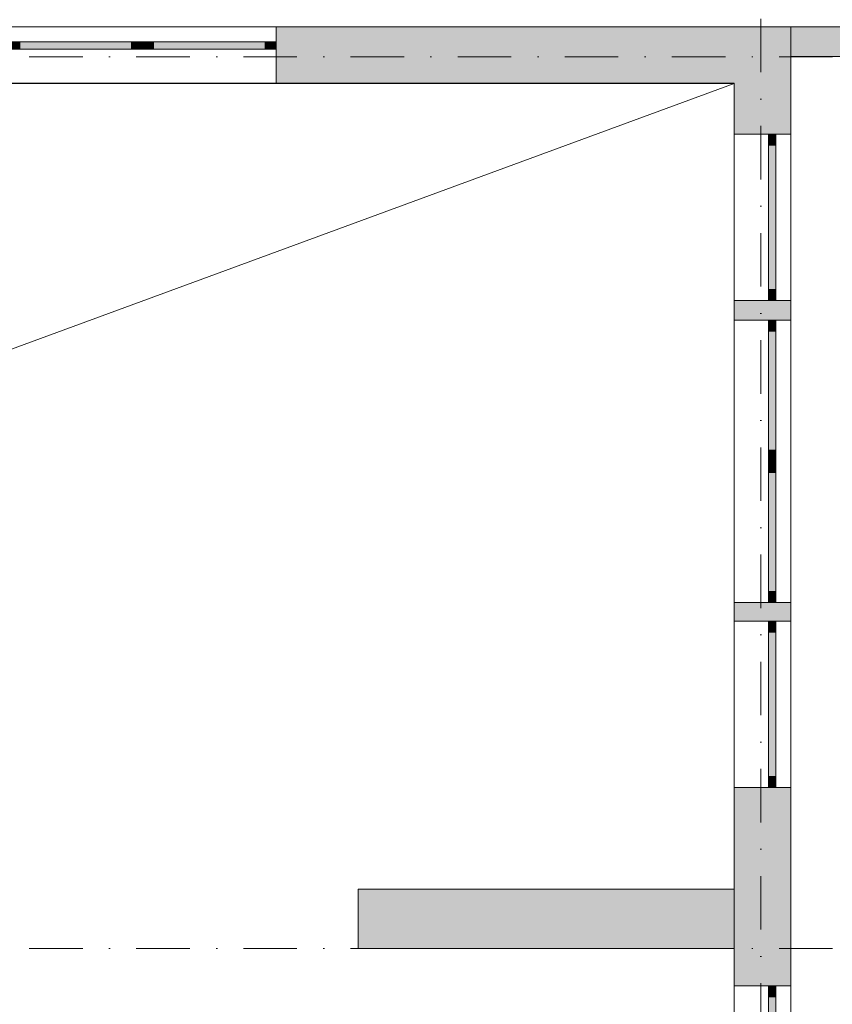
# Model space of a CAD drawing. Header units: centimetres. Extents: x -520 to 22173, y -1503 to 4054.
# Tile 71 of 82: x 19458 to 20005, y 1315 to 1978. Entities that reach past the tile are written whole.
import ezdxf
from ezdxf.enums import TextEntityAlignment as Align

# ---------------------------------------------------------------- set-up
doc = ezdxf.new("R2010")
doc.units = ezdxf.units.CM
doc.header["$LTSCALE"] = 0.1
doc.header["$MEASUREMENT"] = 0
doc.linetypes.add('Kropki i Kreski', pattern=[720, 360, -180, 0, -180])
for name, color, linetype in [('2_stropy.ISTN', 7, 'Continuous'), ('2_ściany wewnętrzne.ISTN', 7, 'Continuous'), ('2_ściany zewnętrzne.ISTN', 7, 'Continuous'), ('4_osie.ISTN', 7, 'Continuous'), ('5_opisy.K_IR', 7, 'Continuous')]:
    doc.layers.add(name, color=color, linetype=linetype)
doc.styles.add('GENERATED_STYLE_1', font='txt')
doc.dimstyles.new('GENERATED_STYLE__5', dxfattribs={"dimtxt": 0.18, "dimasz": 18.24, "dimexe": 0.18, "dimexo": 0.0625, "dimgap": 0.09, "dimtad": 0, "dimtih": 1, "dimtoh": 1, "dimdec": 4, "dimzin": 0, "dimdsep": 46, "dimcen": 0.09, "dimadec": 0, "dimazin": 0, "dimtfac": 1, "dimtdec": 4, "dimtmove": 0, "dimatfit": 3, "dimldrblk": 'ARROWHEAD_5', "dimfxl": 1, "dimtolj": 1, "dimtzin": 0, "dimarcsym": 0})

# ---------------------------------------------------------------- blocks, each defined once
blk = doc.blocks.new('Strop_14_2', base_point=(19977.05, -429.36))
at = {"layer": '2_stropy.ISTN', "color": 252, "linetype": 'Continuous', "lineweight": 15, "flags": 128}
blk.add_lwpolyline([(19977.05, -429.36), (19977.05, -447.31), (21032.05, -447.31), (21032.05, 1338.92), (22172.55, 1338.92), (22172.55, 1972.75), (19977.05, 1972.75)], close=True, dxfattribs=at)
blk = doc.blocks.new('Strop_15_2', base_point=(18355.06, 1934.75))
at = {"layer": '2_stropy.ISTN', "color": 252, "linetype": 'Continuous', "lineweight": 15, "flags": 128}
blk.add_lwpolyline([(18355.06, 1934.75), (18355.06, -429.37), (19939.05, -429.36), (19939.05, 1934.75), (19422.05, 1934.75), (19421.88, 1514.64), (19116.84, 1514.64), (19116.84, 1934.75)], close=True, dxfattribs=at)
blk = doc.blocks.new('Strop_18_2', base_point=(18355.05, -429.22))
at = {"layer": '2_stropy.ISTN', "color": 252, "linetype": 'Continuous', "lineweight": 0, "flags": 128}
blk.add_lwpolyline([(18355.05, -429.22), (19939.05, -429.22), (19939.05, 1352.15), (19939.05, 1934.79), (19407.05, 1934.79), (19407.05, 1951.55), (19141.84, 1951.55), (19141.84, 1934.68), (18355.05, 1934.68)], close=True, dxfattribs=at)
blk = doc.blocks.new('Okno podwójne 22[23]_2', base_point=(17498.42, 381.61))
at = {"layer": '2_ściany zewnętrzne.ISTN', "linetype": 'Continuous', "lineweight": 0}
for points in [[(19962.05, 1775.42), (19962.05, 1767.92), (19967.05, 1767.92), (19967.05, 1775.42)], [(19967.05, 1680.42), (19967.05, 1687.92), (19962.05, 1687.92), (19962.05, 1680.42)], [(19962.05, 1680.42), (19962.05, 1672.92), (19967.05, 1672.92), (19967.05, 1680.42)], [(19967.05, 1585.42), (19967.05, 1592.92), (19962.05, 1592.92), (19962.05, 1585.42)]]:
    blk.add_hatch(color=252, dxfattribs=at).paths.add_polyline_path(points)
at = {"layer": '2_ściany zewnętrzne.ISTN', "linetype": 'Continuous', "lineweight": 0, "true_color": 0xffffff}
for points in [[(19967.05, 1687.92), (19967.05, 1767.92), (19962.05, 1767.92), (19962.05, 1687.92)], [(19967.05, 1592.92), (19967.05, 1672.92), (19962.05, 1672.92), (19962.05, 1592.92)]]:
    blk.add_hatch(color=7, dxfattribs=at).paths.add_polyline_path(points)
at = {"layer": '2_ściany zewnętrzne.ISTN', "color": 252, "linetype": 'Continuous', "lineweight": 0}
for p, q in [((19939.05, 1585.42), (19939.05, 1775.42)), ((19962.05, 1775.42), (19939.05, 1775.42)), ((19962.05, 1775.42), (19962.05, 1767.92)), ((19967.05, 1775.42), (19962.05, 1775.42)), ((19967.05, 1775.42), (19962.05, 1775.42)), ((19967.05, 1767.92), (19967.05, 1775.42)), ((19977.05, 1775.42), (19967.05, 1775.42)), ((19977.05, 1585.42), (19977.05, 1775.42)), ((19962.05, 1767.92), (19967.05, 1767.92)), ((19962.05, 1767.92), (19962.05, 1687.92)), ((19967.05, 1687.92), (19967.05, 1767.92)), ((19967.05, 1687.92), (19962.05, 1687.92)), ((19962.05, 1687.92), (19962.05, 1680.42)), ((19967.05, 1680.42), (19967.05, 1687.92)), ((19962.05, 1680.42), (19962.05, 1672.92)), ((19967.05, 1672.92), (19967.05, 1680.42)), ((19962.05, 1672.92), (19967.05, 1672.92)), ((19962.05, 1672.92), (19962.05, 1592.92)), ((19967.05, 1592.92), (19967.05, 1672.92)), ((19967.05, 1592.92), (19962.05, 1592.92)), ((19962.05, 1592.92), (19962.05, 1585.42)), ((19967.05, 1585.42), (19967.05, 1592.92)), ((19962.05, 1585.42), (19939.05, 1585.42)), ((19967.05, 1585.42), (19962.05, 1585.42)), ((19967.05, 1585.42), (19962.05, 1585.42)), ((19977.05, 1585.42), (19967.05, 1585.42))]:
    blk.add_line(p, q, dxfattribs=at)
blk = doc.blocks.new('Okno 22[24]_2', base_point=(17498.42, 381.61))
at = {"layer": '2_ściany zewnętrzne.ISTN', "linetype": 'Continuous', "lineweight": 0}
for points in [[(19962.05, 1900.65), (19962.05, 1893.15), (19967.05, 1893.15), (19967.05, 1900.65)], [(19967.05, 1788.65), (19967.05, 1796.15), (19962.05, 1796.15), (19962.05, 1788.65)]]:
    blk.add_hatch(color=252, dxfattribs=at).paths.add_polyline_path(points)
at = {"layer": '2_ściany zewnętrzne.ISTN', "linetype": 'Continuous', "lineweight": 0, "true_color": 0xffffff}
blk.add_hatch(color=7, dxfattribs=at).paths.add_polyline_path([(19967.05, 1796.15), (19967.05, 1893.15), (19962.05, 1893.15), (19962.05, 1796.15)])
at = {"layer": '2_ściany zewnętrzne.ISTN', "color": 252, "linetype": 'Continuous', "lineweight": 0}
for p, q in [((19939.05, 1788.65), (19939.05, 1900.65)), ((19962.05, 1900.65), (19939.05, 1900.65)), ((19962.05, 1900.65), (19962.05, 1893.15)), ((19967.05, 1900.65), (19962.05, 1900.65)), ((19967.05, 1900.65), (19962.05, 1900.65)), ((19967.05, 1893.15), (19967.05, 1900.65)), ((19977.05, 1900.65), (19967.05, 1900.65)), ((19977.05, 1788.65), (19977.05, 1900.65)), ((19962.05, 1893.15), (19967.05, 1893.15)), ((19962.05, 1893.15), (19962.05, 1796.15)), ((19967.05, 1796.15), (19967.05, 1893.15)), ((19967.05, 1796.15), (19962.05, 1796.15)), ((19962.05, 1796.15), (19962.05, 1788.65)), ((19967.05, 1788.65), (19967.05, 1796.15)), ((19962.05, 1788.65), (19939.05, 1788.65)), ((19967.05, 1788.65), (19962.05, 1788.65)), ((19967.05, 1788.65), (19962.05, 1788.65)), ((19977.05, 1788.65), (19967.05, 1788.65))]:
    blk.add_line(p, q, dxfattribs=at)
blk = doc.blocks.new('Okno 22[25]_2', base_point=(17498.42, 381.61))
at = {"layer": '2_ściany zewnętrzne.ISTN', "linetype": 'Continuous', "lineweight": 0}
for points in [[(19962.05, 1572.99), (19962.05, 1565.49), (19967.05, 1565.49), (19967.05, 1572.99)], [(19967.05, 1460.99), (19967.05, 1468.49), (19962.05, 1468.49), (19962.05, 1460.99)]]:
    blk.add_hatch(color=252, dxfattribs=at).paths.add_polyline_path(points)
at = {"layer": '2_ściany zewnętrzne.ISTN', "linetype": 'Continuous', "lineweight": 0, "true_color": 0xffffff}
blk.add_hatch(color=7, dxfattribs=at).paths.add_polyline_path([(19967.05, 1468.49), (19967.05, 1565.49), (19962.05, 1565.49), (19962.05, 1468.49)])
at = {"layer": '2_ściany zewnętrzne.ISTN', "color": 252, "linetype": 'Continuous', "lineweight": 0}
for p, q in [((19939.05, 1460.99), (19939.05, 1572.99)), ((19962.05, 1572.99), (19939.05, 1572.99)), ((19962.05, 1572.99), (19962.05, 1565.49)), ((19967.05, 1572.99), (19962.05, 1572.99)), ((19967.05, 1572.99), (19962.05, 1572.99)), ((19967.05, 1565.49), (19967.05, 1572.99)), ((19977.05, 1572.99), (19967.05, 1572.99)), ((19977.05, 1460.99), (19977.05, 1572.99)), ((19962.05, 1565.49), (19967.05, 1565.49)), ((19962.05, 1565.49), (19962.05, 1468.49)), ((19967.05, 1468.49), (19967.05, 1565.49)), ((19967.05, 1468.49), (19962.05, 1468.49)), ((19962.05, 1468.49), (19962.05, 1460.99)), ((19967.05, 1460.99), (19967.05, 1468.49)), ((19962.05, 1460.99), (19939.05, 1460.99)), ((19967.05, 1460.99), (19962.05, 1460.99)), ((19967.05, 1460.99), (19962.05, 1460.99)), ((19977.05, 1460.99), (19967.05, 1460.99))]:
    blk.add_line(p, q, dxfattribs=at)
blk = doc.blocks.new('Okno 22[26]_2', base_point=(17498.42, 381.61))
at = {"layer": '2_ściany zewnętrzne.ISTN', "linetype": 'Continuous', "lineweight": 0}
for points in [[(19967.05, 1327.62), (19962.05, 1327.62), (19962.05, 1320.12), (19967.05, 1320.12)], [(19962.05, 1215.62), (19967.05, 1215.62), (19967.05, 1223.12), (19962.05, 1223.12)]]:
    blk.add_hatch(color=252, dxfattribs=at).paths.add_polyline_path(points)
at = {"layer": '2_ściany zewnętrzne.ISTN', "linetype": 'Continuous', "lineweight": 0, "true_color": 0xffffff}
blk.add_hatch(color=7, dxfattribs=at).paths.add_polyline_path([(19967.05, 1320.12), (19962.05, 1320.12), (19962.05, 1223.12), (19967.05, 1223.12)])
at = {"layer": '2_ściany zewnętrzne.ISTN', "color": 252, "linetype": 'Continuous', "lineweight": 0}
for p, q in [((19939.05, 1327.62), (19939.05, 1215.62)), ((19962.05, 1327.62), (19939.05, 1327.62)), ((19962.05, 1320.12), (19962.05, 1327.62)), ((19967.05, 1327.62), (19962.05, 1327.62)), ((19967.05, 1327.62), (19962.05, 1327.62)), ((19967.05, 1327.62), (19967.05, 1320.12)), ((19977.05, 1327.62), (19967.05, 1327.62)), ((19977.05, 1327.62), (19977.05, 1215.62)), ((19967.05, 1320.12), (19962.05, 1320.12)), ((19962.05, 1223.12), (19962.05, 1320.12)), ((19967.05, 1320.12), (19967.05, 1223.12)), ((19962.05, 1215.62), (19962.05, 1223.12)), ((19962.05, 1223.12), (19967.05, 1223.12)), ((19967.05, 1223.12), (19967.05, 1215.62)), ((19962.05, 1215.62), (19939.05, 1215.62)), ((19967.05, 1215.62), (19962.05, 1215.62)), ((19967.05, 1215.62), (19962.05, 1215.62)), ((19977.05, 1215.62), (19967.05, 1215.62))]:
    blk.add_line(p, q, dxfattribs=at)
blk = doc.blocks.new('Ściana_42_2', base_point=(19949.05, 1944.75))
at = {"layer": '2_ściany zewnętrzne.ISTN', "linetype": 'Continuous', "lineweight": 0}
for points in [[(19939.05, 1934.75), (19977.05, 1934.75), (19977.05, 1972.75)], [(19939.05, 1934.75), (19977.05, 1972.75), (19939.05, 1972.75)], [(19939.05, 1934.75), (19939.05, 1900.65), (19977.05, 1900.65), (19977.05, 1934.75)], [(19939.05, 1775.42), (19977.05, 1775.42), (19977.05, 1788.65), (19939.05, 1788.65)], [(19977.05, 1585.42), (19939.05, 1585.42), (19939.05, 1572.99), (19977.05, 1572.99)], [(19977.05, 1460.99), (19939.05, 1460.99), (19939.05, 1327.62), (19977.05, 1327.62)]]:
    blk.add_hatch(color=252, dxfattribs=at).paths.add_polyline_path(points)
at = {"layer": '2_ściany zewnętrzne.ISTN', "color": 252, "linetype": 'Continuous', "lineweight": 0}
for p, q in [((19962.05, 1900.65), (19939.05, 1900.65)), ((19967.05, 1900.65), (19962.05, 1900.65)), ((19977.05, 1900.65), (19967.05, 1900.65)), ((19962.05, 1788.65), (19939.05, 1788.65)), ((19967.05, 1788.65), (19962.05, 1788.65)), ((19977.05, 1788.65), (19967.05, 1788.65)), ((19962.05, 1775.42), (19939.05, 1775.42)), ((19967.05, 1775.42), (19962.05, 1775.42)), ((19977.05, 1775.42), (19967.05, 1775.42)), ((19962.05, 1585.42), (19939.05, 1585.42)), ((19967.05, 1585.42), (19962.05, 1585.42)), ((19977.05, 1585.42), (19967.05, 1585.42)), ((19962.05, 1572.99), (19939.05, 1572.99)), ((19967.05, 1572.99), (19962.05, 1572.99)), ((19977.05, 1572.99), (19967.05, 1572.99)), ((19962.05, 1460.99), (19939.05, 1460.99)), ((19967.05, 1460.99), (19962.05, 1460.99)), ((19977.05, 1460.99), (19967.05, 1460.99)), ((19962.05, 1327.62), (19939.05, 1327.62)), ((19967.05, 1327.62), (19962.05, 1327.62)), ((19977.05, 1327.62), (19967.05, 1327.62))]:
    blk.add_line(p, q, dxfattribs=at)
at = {"layer": '2_ściany zewnętrzne.ISTN', "color": 252, "linetype": 'Continuous', "lineweight": 0, "flags": 128}
for points in [[(19977.05, 1972.75), (19939.05, 1972.75)], [(19977.05, 1900.65), (19977.05, 1972.75)], [(19939.05, 1934.75), (19939.05, 1900.65)], [(19939.05, 1788.65), (19939.05, 1775.42)], [(19977.05, 1775.42), (19977.05, 1788.65)], [(19939.05, 1585.42), (19939.05, 1572.99)], [(19977.05, 1572.99), (19977.05, 1585.42)], [(19939.05, 1460.99), (19939.05, 1392.69)], [(19977.05, 1327.62), (19977.05, 1460.99)], [(19939.05, 1352.69), (19939.05, 1327.62)]]:
    blk.add_lwpolyline(points, dxfattribs=at)
at = {"layer": '2_ściany zewnętrzne.ISTN', "color": 252, "linetype": 'Continuous', "lineweight": 0}
for name in ['Okno 22[24]_2', 'Okno podwójne 22[23]_2', 'Okno 22[25]_2', 'Okno 22[26]_2']:
    blk.add_blockref(name, (17498.42, 381.61), dxfattribs=at)
blk = doc.blocks.new('Ściana_47_2', base_point=(19977.05, 1972.75))
at = {"layer": '2_ściany zewnętrzne.ISTN', "linetype": 'Continuous', "lineweight": 0}
blk.add_hatch(color=252, dxfattribs=at).paths.add_polyline_path([(19977.05, 1952.75), (20017.05, 1952.75), (20017.05, 1972.75), (19977.05, 1972.75)])
at = {"layer": '2_ściany zewnętrzne.ISTN', "color": 252, "linetype": 'Continuous', "lineweight": 0, "flags": 128}
for points in [[(20017.05, 1972.75), (19977.05, 1972.75)], [(19977.05, 1972.75), (19977.05, 1952.75)], [(20017.05, 1952.75), (20017.05, 1972.75)], [(19977.05, 1952.75), (20017.05, 1952.75)]]:
    blk.add_lwpolyline(points, dxfattribs=at)
blk = doc.blocks.new('Okno podwójne 22[36]_2', base_point=(17498.42, 381.61))
at = {"layer": '2_ściany zewnętrzne.ISTN', "linetype": 'Continuous', "lineweight": 0}
for points in [[(19450.78, 1957.75), (19458.28, 1957.75), (19458.28, 1962.75), (19450.78, 1962.75)], [(19540.78, 1962.75), (19533.28, 1962.75), (19533.28, 1957.75), (19540.78, 1957.75)], [(19540.78, 1957.75), (19548.28, 1957.75), (19548.28, 1962.75), (19540.78, 1962.75)], [(19630.78, 1962.75), (19623.28, 1962.75), (19623.28, 1957.75), (19630.78, 1957.75)]]:
    blk.add_hatch(color=252, dxfattribs=at).paths.add_polyline_path(points)
at = {"layer": '2_ściany zewnętrzne.ISTN', "linetype": 'Continuous', "lineweight": 0, "true_color": 0xffffff}
for points in [[(19533.28, 1962.75), (19458.28, 1962.75), (19458.28, 1957.75), (19533.28, 1957.75)], [(19623.28, 1962.75), (19548.28, 1962.75), (19548.28, 1957.75), (19623.28, 1957.75)]]:
    blk.add_hatch(color=7, dxfattribs=at).paths.add_polyline_path(points)
at = {"layer": '2_ściany zewnętrzne.ISTN', "color": 252, "linetype": 'Continuous', "lineweight": 0}
for p, q in [((19630.78, 1972.75), (19450.78, 1972.75)), ((19450.78, 1972.75), (19450.78, 1962.75)), ((19630.78, 1972.75), (19630.78, 1962.75)), ((19458.28, 1962.75), (19450.78, 1962.75)), ((19450.78, 1962.75), (19450.78, 1957.75)), ((19450.78, 1962.75), (19450.78, 1957.75)), ((19458.28, 1957.75), (19458.28, 1962.75)), ((19533.28, 1962.75), (19458.28, 1962.75)), ((19540.78, 1962.75), (19533.28, 1962.75)), ((19533.28, 1962.75), (19533.28, 1957.75)), ((19548.28, 1962.75), (19540.78, 1962.75)), ((19548.28, 1957.75), (19548.28, 1962.75)), ((19623.28, 1962.75), (19548.28, 1962.75)), ((19630.78, 1962.75), (19623.28, 1962.75)), ((19623.28, 1962.75), (19623.28, 1957.75)), ((19630.78, 1962.75), (19630.78, 1957.75)), ((19630.78, 1962.75), (19630.78, 1957.75)), ((19450.78, 1957.75), (19458.28, 1957.75)), ((19450.78, 1957.75), (19450.78, 1934.75)), ((19458.28, 1957.75), (19533.28, 1957.75)), ((19533.28, 1957.75), (19540.78, 1957.75)), ((19540.78, 1957.75), (19548.28, 1957.75)), ((19548.28, 1957.75), (19623.28, 1957.75)), ((19623.28, 1957.75), (19630.78, 1957.75)), ((19630.78, 1957.75), (19630.78, 1934.75)), ((19630.78, 1934.75), (19450.78, 1934.75))]:
    blk.add_line(p, q, dxfattribs=at)
blk = doc.blocks.new('Ściana_48_2', base_point=(19397.05, 1944.75))
at = {"layer": '2_ściany zewnętrzne.ISTN', "linetype": 'Continuous', "lineweight": 0}
for points in [[(19397.05, 1972.75), (19397.05, 1934.75), (19450.78, 1934.75), (19450.78, 1972.75)], [(19939.05, 1972.75), (19630.78, 1972.75), (19630.78, 1934.75), (19939.05, 1934.75)]]:
    blk.add_hatch(color=252, dxfattribs=at).paths.add_polyline_path(points)
at = {"layer": '2_ściany zewnętrzne.ISTN', "color": 252, "linetype": 'Continuous', "lineweight": 0}
for p, q in [((19450.78, 1972.75), (19450.78, 1962.75)), ((19630.78, 1972.75), (19630.78, 1962.75)), ((19450.78, 1962.75), (19450.78, 1957.75)), ((19630.78, 1962.75), (19630.78, 1957.75)), ((19450.78, 1957.75), (19450.78, 1934.75)), ((19630.78, 1957.75), (19630.78, 1934.75))]:
    blk.add_line(p, q, dxfattribs=at)
at = {"layer": '2_ściany zewnętrzne.ISTN', "color": 252, "linetype": 'Continuous', "lineweight": 0, "flags": 128}
for points in [[(19450.78, 1972.75), (19397.05, 1972.75)], [(19939.05, 1972.75), (19630.78, 1972.75)], [(19397.05, 1934.75), (19450.78, 1934.75)], [(19630.78, 1934.75), (19939.05, 1934.75)]]:
    blk.add_lwpolyline(points, dxfattribs=at)
at = {"layer": '2_ściany zewnętrzne.ISTN', "color": 252, "linetype": 'Continuous', "lineweight": 0}
blk.add_blockref('Okno podwójne 22[36]_2', (17498.42, 381.61), dxfattribs=at)
blk = doc.blocks.new('Ściana_52_2', base_point=(19949.05, 1352.69))
at = {"layer": '2_ściany wewnętrzne.ISTN', "linetype": 'Continuous', "lineweight": 0}
blk.add_hatch(color=252, dxfattribs=at).paths.add_polyline_path([(19939.05, 1392.69), (19685.96, 1392.69), (19685.96, 1352.69), (19939.05, 1352.69)])
at = {"layer": '2_ściany wewnętrzne.ISTN', "color": 252, "linetype": 'Continuous', "lineweight": 0, "flags": 128}
for points in [[(19939.05, 1392.69), (19685.96, 1392.69)], [(19685.96, 1392.69), (19685.96, 1352.69)], [(19685.96, 1352.69), (19939.05, 1352.69)]]:
    blk.add_lwpolyline(points, dxfattribs=at)
blk = doc.blocks.new('Standardowy znacznik osi[15]_2', base_point=(19957.05, -1041.76))
at = {"layer": '4_osie.ISTN', "color": 252, "linetype": 'Kropki i Kreski', "lineweight": 0}
blk.add_line((19957.05, -941.76), (19957.05, 2778.25), dxfattribs=at)
at = {"layer": '4_osie.ISTN', "color": 252, "lineweight": 0, "style": 'GENERATED_STYLE_1'}
for tag, p in [('AC_MarkerText_1_1', (19957.05, 2920.25)), ('AC_MarkerText_1_0', (19957.05, -1079.76))]:
    blk.add_attdef(tag, text='', height=35, rotation=360, dxfattribs=at).set_placement(p, align=Align.MIDDLE_CENTER)
blk = doc.blocks.new('Standardowy znacznik osi[16]_2', base_point=(21330.93, 1352.69))
at = {"layer": '4_osie.ISTN', "color": 252, "linetype": 'Kropki i Kreski', "lineweight": 0}
blk.add_line((21230.93, 1352.69), (17158.52, 1352.69), dxfattribs=at)
at = {"layer": '4_osie.ISTN', "color": 252, "lineweight": 0, "style": 'GENERATED_STYLE_1'}
for tag, p in [('AC_MarkerText_1_1', (17018.52, 1354.69)), ('AC_MarkerText_1_0', (21370.93, 1354.69))]:
    blk.add_attdef(tag, text='', height=35, rotation=360, dxfattribs=at).set_placement(p, align=Align.MIDDLE_CENTER)
blk = doc.blocks.new('Standardowy znacznik osi[18]_2', base_point=(21330.93, 1952.69))
at = {"layer": '4_osie.ISTN', "color": 252, "linetype": 'Kropki i Kreski', "lineweight": 0}
blk.add_line((21230.93, 1952.69), (17158.52, 1952.69), dxfattribs=at)
at = {"layer": '4_osie.ISTN', "color": 252, "lineweight": 0, "style": 'GENERATED_STYLE_1'}
for tag, p in [('AC_MarkerText_1_1', (17018.52, 1954.69)), ('AC_MarkerText_1_0', (21370.93, 1954.69))]:
    blk.add_attdef(tag, text='', height=35, rotation=360, dxfattribs=at).set_placement(p, align=Align.MIDDLE_CENTER)
blk = doc.blocks.new('ARROWHEAD_5')
at = {"linetype": 'Continuous', "lineweight": 0}
blk.add_hatch(color=0, dxfattribs=at).paths.add_polyline_path([(-1, 0.2679), (0, 0), (-1, -0.2679)])
at = {"color": 0, "linetype": 'Continuous', "lineweight": 0}
blk.add_line((0, 0), (-1, 0), dxfattribs=at)

msp = doc.modelspace()

# ---------------------------------------------------------------- linework, layer by layer
at = {"layer": '5_opisy.K_IR', "color": 252, "linetype": 'Continuous', "lineweight": 0}
msp.add_lwpolyline([(19939.05, 1934.75), (18355.05, 1352.69)], dxfattribs=at)

# ---------------------------------------------------------------- block references
at = {"layer": '2_stropy.ISTN', "color": 252, "linetype": 'Continuous', "lineweight": 0}
for name, p in [('Strop_14_2', (19977.05, -429.36)), ('Strop_18_2', (18355.05, -429.22)), ('Strop_15_2', (18355.06, 1934.75))]:
    msp.add_blockref(name, p, dxfattribs=at)
at = {"layer": '2_ściany wewnętrzne.ISTN', "color": 252, "lineweight": 0}
msp.add_blockref('Ściana_52_2', (19949.05, 1352.69), dxfattribs=at)
at = {"layer": '2_ściany zewnętrzne.ISTN', "color": 252, "lineweight": 0}
for name, p in [('Ściana_48_2', (19397.05, 1944.75)), ('Ściana_42_2', (19949.05, 1944.75)), ('Ściana_47_2', (19977.05, 1972.75))]:
    msp.add_blockref(name, p, dxfattribs=at)
at = {"layer": '4_osie.ISTN', "color": 252, "linetype": 'Continuous', "lineweight": 0}
for name, p in [('Standardowy znacznik osi[15]_2', (19957.05, -1041.76)), ('Standardowy znacznik osi[18]_2', (21330.93, 1952.69)), ('Standardowy znacznik osi[16]_2', (21330.93, 1352.69))]:
    msp.add_blockref(name, p, dxfattribs=at)

# ---------------------------------------------------------------- leaders
at = {"layer": '5_opisy.K_IR', "color": 7, "linetype": 'Continuous', "lineweight": 0, "annotation_type": 0, "has_hookline": 1, "hookline_direction": 0, "text_width": 316.07}
msp.add_leader([(19317.48, 1972.75), (19471.79, 2141.49), (19490.03, 2141.49)], dimstyle='GENERATED_STYLE__5', dxfattribs=at)

doc.saveas('drawing.dxf')
